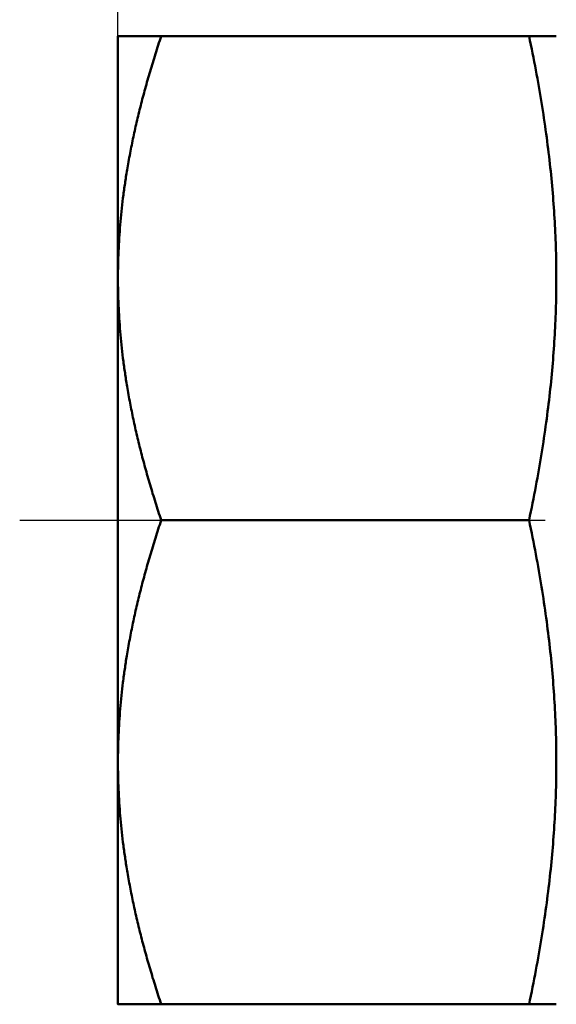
# Model space of a CAD drawing. Header units: millimetres. Extents: x -512 to 1356, y -69 to 356.
# Tile 5 of 21: x 57 to 73, y 120 to 150. Entities that reach past the tile are written whole.
import ezdxf

# ---------------------------------------------------------------- set-up
doc = ezdxf.new("R2010")
doc.units = ezdxf.units.MM
doc.linetypes.add('CHAIN', pattern=[0.7087, 0.4724, -0.0591, 0.1181, -0.0591])
for name, color, linetype, lineweight in [('Видимый контур (ГОСТ)', 7, 'Continuous', 50), ('Осевая линия (ГОСТ)', 7, 'Continuous', 25), ('Размер (ГОСТ)', 7, 'Continuous', 25)]:
    doc.layers.add(name, color=color, linetype=linetype, lineweight=lineweight)
doc.styles.add('Обычный текст (ГОСТ)', font='GOST Common Italic.ttf')
doc.dimstyles.new('Обычный (ГОСТ)', dxfattribs={"dimtxt": 3.5, "dimasz": 3.5, "dimexe": 1, "dimexo": 0, "dimgap": 0.5, "dimtad": 1, "dimrnd": 1e-08, "dimtxsty": 'Обычный текст (ГОСТ)', "dimblk": 'Filled-1', "dimcen": 0.09, "dimdle": 15, "dimclrd": 256, "dimclre": 256, "dimclrt": 256, "dimazin": 2, "dimtfac": 0.714286, "dimtdec": 3, "dimtmove": 0, "dimatfit": 3, "dimfxl": 1, "dimtolj": 1, "dimlwd": 25, "dimlwe": 25, "dimarcsym": 0})

# ---------------------------------------------------------------- blocks, each defined once
blk = doc.blocks.new('Filled-1')
at = {"color": 0}
for p, q in [((0, 0), (-1, 0.1429)), ((-1, 0.1429), (-1, -0.1429)), ((-1, 0), (0, 0)), ((-1, -0.1429), (0, 0))]:
    blk.add_line(p, q, dxfattribs=at)
at = {"color": 0, "flags": 128}
blk.add_lwpolyline([(-1, -0.1429), (0, 0), (-1, 0.1429), (-1, -0.1429)], dxfattribs=at)
at = {"color": 0}
blk.add_solid([(-1, -0.1429), (0, 0), (-1, 0.1429), (-1, -0.1429)], dxfattribs=at)
blk = doc.blocks.new('*D10')
at = {"layer": 'Defpoints', "color": 0, "linetype": 'Continuous', "transparency": 16777216}
for p in [(84.791, 166.467), (84.791, 145.997), (59.791, 142.056)]:
    blk.add_point(p, dxfattribs=at)
at = {"layer": 'Размер (ГОСТ)', "linetype": 'Continuous', "lineweight": 25, "transparency": 16777216}
for p, q in [((59.791, 142.056), (59.791, 167.467)), ((84.791, 145.997), (84.791, 167.467)), ((63.291, 166.467), (81.291, 166.467))]:
    blk.add_line(p, q, dxfattribs=at)
at = {"layer": 'Размер (ГОСТ)', "linetype": 'Continuous', "lineweight": 25, "transparency": 16777216, "xscale": 3.5, "yscale": 3.5, "zscale": 3.5, "rotation": 180}
blk.add_blockref('Filled-1', (59.791, 166.467), dxfattribs=at)
at = {"layer": 'Размер (ГОСТ)', "linetype": 'Continuous', "lineweight": 25, "transparency": 16777216, "xscale": 3.5, "yscale": 3.5, "zscale": 3.5}
blk.add_blockref('Filled-1', (84.791, 166.467), dxfattribs=at)
at = {"layer": 'Размер (ГОСТ)', "linetype": 'Continuous', "lineweight": 25, "transparency": 16777216, "insert": (69.792, 170.467), "char_height": 3.5, "attachment_point": 1, "style": 'Обычный текст (ГОСТ)'}
blk.add_mtext('\\A1;25', dxfattribs=at)

msp = doc.modelspace()

# ---------------------------------------------------------------- linework, layer by layer
at = {"layer": 'Видимый контур (ГОСТ)'}
for p, q in [((59.7914, 149.5563), (59.7914, 142.0563)), ((72.5369, 149.5563), (61.1311, 149.5563)), ((72.5369, 149.5563), (73.3815, 149.5563)), ((59.7914, 142.0563), (59.7914, 127.0563)), ((72.5369, 134.5563), (61.1311, 134.5563)), ((59.7914, 127.0563), (59.7914, 119.5563)), ((72.5369, 119.5563), (61.1311, 119.5563)), ((73.3815, 119.5563), (72.5369, 119.5563))]:
    msp.add_line(p, q, dxfattribs=at)
for points, weights in [([(59.7914, 149.5563), (59.7914, 149.5563), (61.1311, 149.5563)], [1, 1.06534407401, 1.05347167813]), ([(61.1311, 149.5563), (59.7914, 145.5371), (59.7914, 142.0563)], [1.05347167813, 1.06534407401, 1]), ([(72.5369, 134.5563), (74.1129, 142.0563), (72.5369, 149.5563)], [1.1030408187, 1.27368182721, 1.1030408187]), ([(59.7914, 142.0563), (59.7914, 138.5756), (61.1311, 134.5563)], [1, 1.06534407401, 1.05347167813]), ([(61.1311, 134.5563), (59.7914, 130.5371), (59.7914, 127.0563)], [1.05347167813, 1.06534407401, 1]), ([(72.5369, 119.5563), (74.1129, 127.0563), (72.5369, 134.5563)], [1.1030408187, 1.27368182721, 1.1030408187]), ([(59.7914, 127.0563), (59.7914, 123.5756), (61.1311, 119.5563)], [1, 1.06534407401, 1.05347167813]), ([(61.1311, 119.5563), (59.7914, 119.5563), (59.7914, 119.5563)], [1.05347167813, 1.06534407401, 1])]:
    msp.add_rational_spline(points, weights, degree=2, dxfattribs=at)
at = {"layer": 'Осевая линия (ГОСТ)', "linetype": 'CHAIN', "ltscale": 11.993792}
msp.add_line((56.7449, 134.5563), (78.0914, 134.5563), dxfattribs=at)

# ---------------------------------------------------------------- dimensions: what is measured, and where the dimension line sits
at = {"layer": 'Размер (ГОСТ)', "linetype": 'Continuous', "lineweight": 25}
dim = msp.add_linear_dim(base=(84.7914, 166.4667), p1=(59.7914, 142.0563), p2=(84.7914, 145.9972), angle=180, dimstyle='Обычный (ГОСТ)', override={"dimgap": 0.5, "dimdec": 2, "dimtol": 0, "dimlim": 0, "dimtp": 0, "dimtm": 0, "dimtdec": 3, "dimtofl": 0, "dimatfit": 1}, dxfattribs=at)
dim.commit()
dim.dimension.update_dxf_attribs({"geometry": '*D10', "text_midpoint": (72.2914, 166.4667), "dimtype": 160})

doc.saveas('drawing.dxf')
